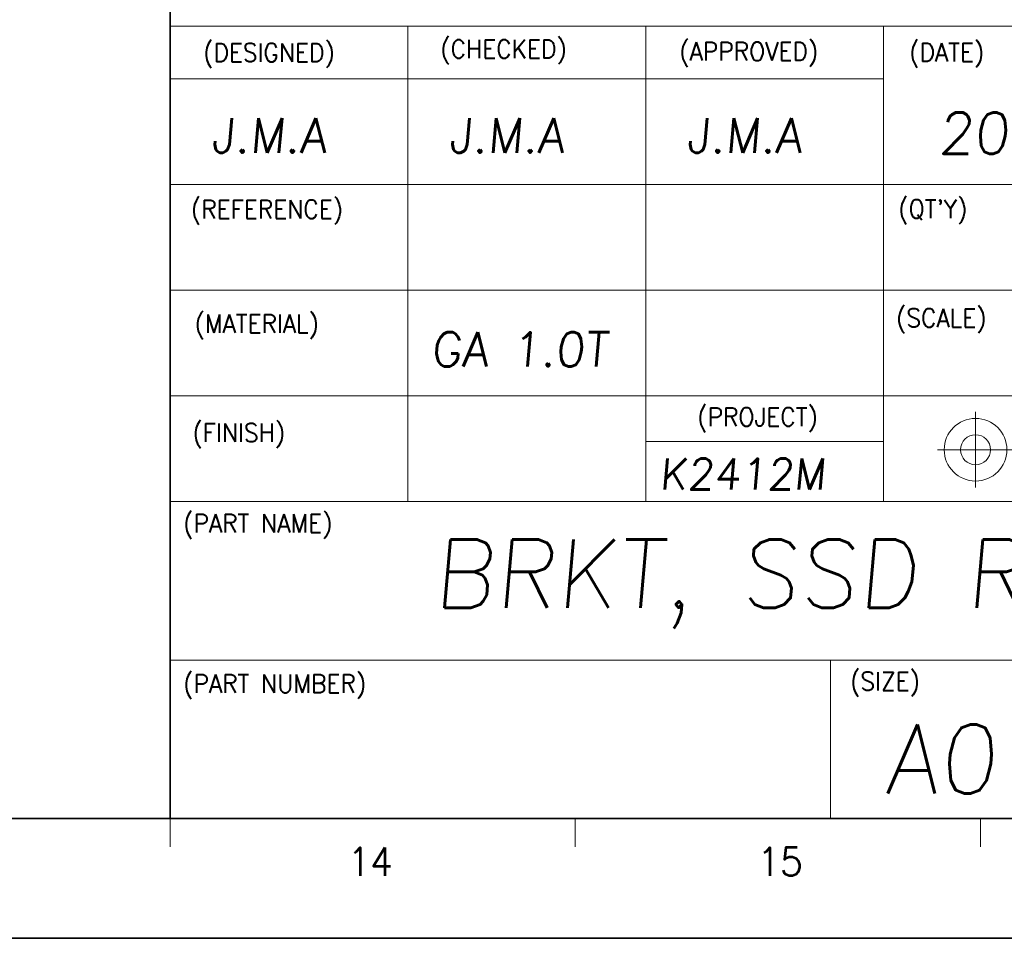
# Model space of a CAD drawing. Header units: millimetres. Extents: x 4065 to 8083, y -652 to 5416.
# Tile 42 of 256: x 5070 to 5243, y 1093 to 1255. Entities that reach past the tile are written whole.
import ezdxf
from ezdxf.enums import TextEntityAlignment as Align

# ---------------------------------------------------------------- set-up
doc = ezdxf.new("R2010")
doc.units = ezdxf.units.MM
doc.header["$LTSCALE"] = 0.8
doc.layers.get('0').update_dxf_attribs({"linetype": 'CONTINUOUS', "lineweight": 0})
doc.layers.add('2', color=3, linetype='CONTINUOUS', lineweight=0)
doc.styles.add('GHS', font='romans', dxfattribs={"height": 2, "bigfont": 'whgtxt'})
doc.styles.get("Standard").update_dxf_attribs({"font": 'romans.shx', "width": 0.8, "oblique": 5, "bigfont": 'whgtxt.shx'})

msp = doc.modelspace()

# ---------------------------------------------------------------- linework, layer by layer
at = {"color": 7, "linetype": 'Continuous', "lineweight": 35}
for p, q in [((5096.738, 1114.481), (5096.738, 1292.532)), ((4170.872, 1114.481), (5310.399, 1114.481))]:
    msp.add_line(p, q, dxfattribs=at)
at = {"color": 7, "linetype": 'Continuous'}
for p, q in [((5096.738, 1253.825), (5310.399, 1253.825)), ((5138.541, 1170.218), (5138.541, 1253.825)), ((5180.344, 1170.218), (5180.344, 1253.825)), ((5222.147, 1170.218), (5222.147, 1253.825)), ((5096.738, 1244.535), (5222.147, 1244.535)), ((5096.738, 1225.956), (5310.399, 1225.956)), ((5096.738, 1207.377), (5271.918, 1207.377)), ((5096.738, 1188.798), (5310.399, 1188.798)), ((5238.331, 1172.666), (5238.331, 1186.005)), ((5180.344, 1180.761), (5222.147, 1180.761)), ((5231.662, 1179.335), (5245.001, 1179.335)), ((5096.738, 1170.218), (5310.399, 1170.218)), ((5096.738, 1142.35), (5310.399, 1142.35)), ((5212.858, 1114.481), (5212.858, 1142.35)), ((5096.738, 1114.481), (5310.399, 1114.481)), ((5096.738, 1114.481), (5310.399, 1114.481)), ((5096.738, 1109.5), (5096.738, 1114.481)), ((5145.446, 1114.481), (5310.399, 1114.481)), ((5167.958, 1109.5), (5167.958, 1114.481)), ((5239.178, 1109.5), (5239.178, 1114.481))]:
    msp.add_line(p, q, dxfattribs=at)
at = {"color": 7, "linetype": 'Continuous', "lineweight": 35}
msp.add_lwpolyline([(5332.145, 1933.415), (4144.145, 1933.415), (4144.145, 1093.415), (5332.145, 1093.415)], close=True, dxfattribs=at)
at = {"color": 7, "linetype": 'Continuous'}
for radius in [5.508, 2.643]:
    msp.add_circle((5238.331, 1179.335), radius, dxfattribs=at)

# ---------------------------------------------------------------- texts
at = {"color": 7, "linetype": 'Continuous', "width": 0.933333}
for s, height, p in [('(CHECKED)', 3.2303, (5144.228, 1251.425)), ('(DESIGNED)', 3.2303, (5102.528, 1250.795)), ('(APPROVED)', 3.2303, (5186.238, 1251.005)), ('(DATE)', 3.2303, (5226.669, 1250.847)), ('(REFERENCE)', 3.23025, (5100.371, 1223.242)), ("(QT'Y)", 3.2303, (5224.74, 1223.297)), ('(MATERIAL)', 3.2303, (5101.029, 1203.109)), ('(SCALE)', 3.2303, (5224.355, 1204.123)), ('(PROJECT)', 3.2303, (5189.4, 1186.716)), ('(FINISH)', 3.2303, (5100.644, 1183.935)), ('(PART NAME)', 3.23025, (5099.013, 1167.996)), ('(PART NUMBER)', 3.23025, (5099.013, 1139.807)), ('(SIZE)', 3.2303, (5216.271, 1140.226))]:
    msp.add_text(s, height=height, dxfattribs=at).set_placement(p, align=Align.TOP_LEFT)
for s, p in [('14', (5131.91, 1106.913)), ('15', (5203.967, 1106.913))]:
    msp.add_text(s, height=4.9805, dxfattribs=at).set_placement(p, align=Align.MIDDLE_CENTER)
at = {"layer": '2', "style": 'GHS', "oblique": 5}
for s, height, p in [('2016-09-21', 7.2718, (5231.747, 1231.389)), ('J.M.A', 6.0598, (5103.915, 1231.573)), ('J.M.A', 6.0598, (5145.719, 1231.573)), ('J.M.A', 6.0598, (5187.522, 1231.573)), ('GA 1.0T', 6, (5142.566, 1193.996)), ('K2412M', 5.4538, (5182.748, 1172.331)), ('BRKT, SSD RISER', 12, (5142.928, 1151.557)), ('A0', 12.1196, (5222.373, 1118.887))]:
    msp.add_text(s, height=height, dxfattribs=at).set_placement(p)

doc.saveas('drawing.dxf')
